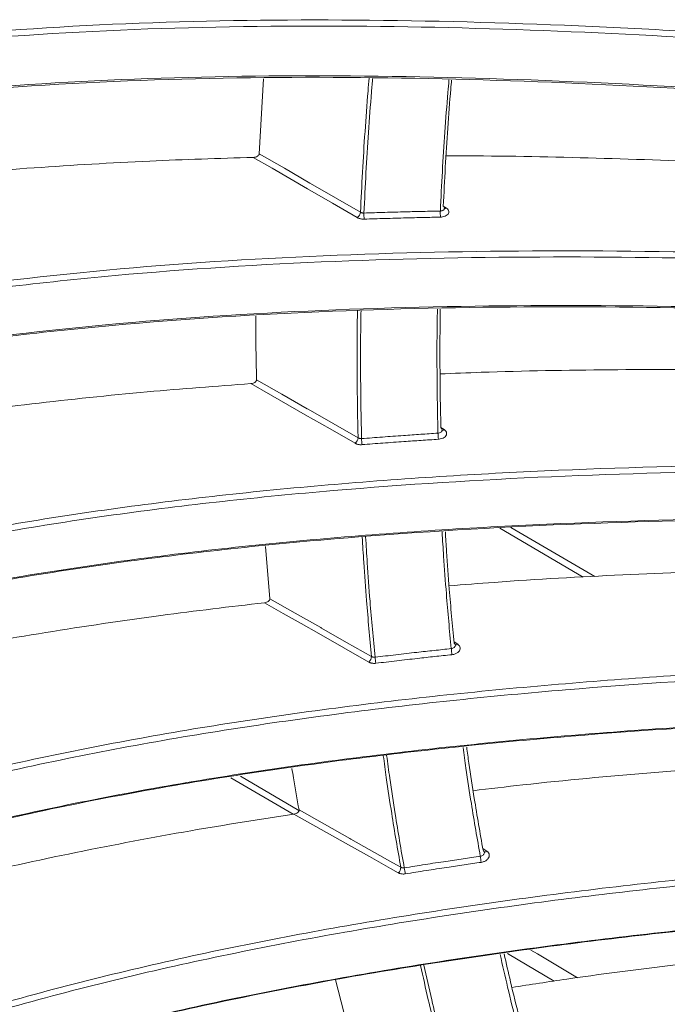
# Model space of a CAD drawing. Header units: millimetres. Extents: x 0 to 1118, y 0 to 864.
# Tile 50 of 256: x 332 to 339, y 137 to 148. Entities that reach past the tile are written whole.
import ezdxf

# ---------------------------------------------------------------- set-up
doc = ezdxf.new("R2010")
doc.units = ezdxf.units.MM

msp = doc.modelspace()

# ---------------------------------------------------------------- linework, layer by layer
at = {"color": 7, "linetype": 'Continuous', "lineweight": 15}
for p, q in [((334.498, 146.884), (334.546, 147.721)), ((334.616, 141.916), (334.566, 142.499)), ((337.009, 139.087), (337.009, 139.087)), ((335.443, 137.301), (335.349, 137.66))]:
    msp.add_line(p, q, dxfattribs=at)
at = {"color": 9, "linetype": 'Continuous', "lineweight": 15}
for p, q in [((336.551, 146.298), (336.586, 146.275)), ((336.524, 143.829), (336.562, 143.804)), ((338.113, 142.157), (337.18, 142.702)), ((337.306, 142.71), (338.24, 142.164)), ((336.671, 141.435), (336.712, 141.408)), ((334.29, 139.934), (334.941, 139.553)), ((334.875, 139.511), (334.18, 139.917)), ((336.991, 139.129), (337.037, 139.099)), ((337.788, 137.648), (337.267, 137.957))]:
    msp.add_line(p, q, dxfattribs=at)
at = {"color": 7, "linetype": 'Continuous', "lineweight": 15, "flags": 128}
for points in [[(334.498, 146.884), (334.78, 146.721), (335.062, 146.557), (335.071, 146.552), (335.349, 146.391), (335.627, 146.23)], [(335.591, 146.171), (335.314, 146.332), (335.036, 146.493), (334.838, 146.607), (334.641, 146.721), (334.431, 146.843)], [(334.468, 144.361), (334.751, 144.199), (335.034, 144.037), (335.044, 144.031), (335.322, 143.871), (335.6, 143.712)], [(335.567, 143.651), (335.289, 143.811), (335.011, 143.97), (334.625, 144.192), (334.405, 144.318)], [(334.616, 141.916), (334.9, 141.754), (335.184, 141.593), (335.194, 141.587), (335.472, 141.429), (335.751, 141.271)], [(335.72, 141.209), (335.442, 141.367), (335.163, 141.526), (334.965, 141.638), (334.766, 141.751), (334.556, 141.871)], [(336.049, 138.856), (335.961, 138.906), (335.726, 139.038), (335.492, 139.17), (335.188, 139.341), (334.884, 139.512)], [(334.942, 139.558), (335.509, 139.238), (335.52, 139.232), (335.989, 138.968), (336.077, 138.918)]]:
    msp.add_lwpolyline(points, dxfattribs=at)
at = {"color": 9, "linetype": 'Continuous', "lineweight": 15, "flags": 128}
msp.add_lwpolyline([(337.529, 137.994), (337.602, 137.951), (338.05, 137.685)], dxfattribs=at)
at = {"color": 7, "linetype": 'Continuous', "lineweight": 15}
for centre, radius, start, end in [((335.545, 146.239), 0.0823, 304.3122, 354.0253), ((336.094, 146.209), 0.429, 178.3209, 187.4266), ((337.064, 146.228), 0.547, 178.3252, 185.4569), ((335.518, 143.717), 0.0822, 306.598, 356.3463), ((336.294, 143.726), 0.655, 181.9619, 187.93), ((337.445, 143.796), 0.954, 181.9174, 186.0098), ((340.973, 141.783), 4.353, 185.5937, 186.4898), ((335.669, 141.272), 0.0813, 308.7196, 358.8532), ((337.247, 141.408), 1.464, 185.6867, 188.3539), ((335.401, 138.783), 1.584, 6.9038, 9.3608), ((335.997, 138.916), 0.0796, 310.6881, 1.5649), ((331.294, 138.104), 4.889, 8.7044, 9.5013)]:
    msp.add_arc(centre, radius, start, end, dxfattribs=at)
at = {"color": 9, "linetype": 'Continuous', "lineweight": 15}
for centre, radius, start, end in [((336.571, 146.299), 0.0281, 256.1616, 302.5713), ((336.544, 143.828), 0.0299, 256.2696, 306.3037), ((336.692, 141.433), 0.0324, 258.9914, 309.473), ((337.013, 139.125), 0.036, 264.4981, 312.0666)]:
    msp.add_arc(centre, radius, start, end, dxfattribs=at)
at = {"color": 7, "linetype": 'Continuous', "lineweight": 15}
for points, knots in [([(327.722, 147.724), (328.197, 147.816), (329.153, 148.001), (330.919, 148.213), (333.01, 148.356), (335.434, 148.393), (337.907, 148.331), (340.382, 148.188), (342.835, 147.982), (346.074, 147.644), (348.489, 147.316), (350.101, 147.096)], [0, 0, 0, 0, 0.069864, 0.140351, 0.246303, 0.353333, 0.462694, 0.572533, 0.679034, 0.785726, 1, 1, 1, 1]), ([(350.091, 147.029), (348.487, 147.248), (346.078, 147.576), (342.842, 147.913), (340.408, 148.118), (337.973, 148.259), (335.532, 148.324), (333.086, 148.292), (330.962, 148.149), (329.172, 147.934), (328.219, 147.75), (327.741, 147.658)], [0, 0, 0, 0, 0.213431, 0.32051, 0.42776, 0.534381, 0.641382, 0.750122, 0.859848, 0.929641, 1, 1, 1, 1]), ([(350.034, 146.457), (348.429, 146.676), (346.018, 147.004), (342.78, 147.342), (340.344, 147.546), (337.905, 147.688), (335.46, 147.752), (333.011, 147.718), (330.9, 147.576), (329.138, 147.364), (328.211, 147.188), (327.746, 147.099)], [0, 0, 0, 0, 0.214236, 0.321724, 0.429384, 0.536503, 0.644005, 0.753264, 0.863516, 0.931501, 1, 1, 1, 1]), ([(327.772, 147.118), (328.232, 147.206), (329.157, 147.382), (330.887, 147.59), (332.956, 147.732), (335.376, 147.77), (337.846, 147.708), (340.318, 147.566), (342.769, 147.36), (346.005, 147.024), (348.419, 146.695), (350.03, 146.475)], [0, 0, 0, 0, 0.067864, 0.13629, 0.242689, 0.350173, 0.460009, 0.570328, 0.677374, 0.784615, 1, 1, 1, 1]), ([(336.643, 147.706), (336.64, 147.673), (336.624, 147.494), (336.601, 147.169), (336.572, 146.732), (336.558, 146.442), (336.551, 146.297)], [0, 0, 0, 0, 0.069626, 0.379108, 0.68953, 1, 1, 1, 1]), ([(334.431, 146.843), (334.44, 146.843), (334.456, 146.845), (334.476, 146.853), (334.489, 146.864), (334.496, 146.874), (334.497, 146.881), (334.498, 146.884)], [0, 0, 0, 0, 0.283096, 0.534258, 0.723662, 0.878107, 1, 1, 1, 1]), ([(341.147, 146.71), (340.721, 146.733), (339.818, 146.782), (338.435, 146.832), (337.339, 146.859), (336.721, 146.86), (336.582, 146.86)], [0, 0, 0, 0, 0.2804, 0.593982, 0.908343, 1, 1, 1, 1]), ([(334.431, 146.843), (334.046, 146.831), (333.228, 146.806), (331.984, 146.729), (331.083, 146.661), (330.616, 146.606), (330.574, 146.601)], [0, 0, 0, 0, 0.297645, 0.630879, 0.966251, 1, 1, 1, 1]), ([(335.627, 146.23), (335.628, 146.23), (335.63, 146.228), (335.635, 146.226), (335.641, 146.224), (335.649, 146.222), (335.657, 146.221), (335.663, 146.221), (335.666, 146.221)], [0, 0, 0, 0, 0.101867, 0.204504, 0.400531, 0.602277, 0.798276, 1, 1, 1, 1]), ([(335.666, 146.221), (335.743, 146.224), (335.899, 146.229), (336.118, 146.235), (336.325, 146.24), (336.454, 146.243), (336.518, 146.244)], [0, 0, 0, 0, 0.273746, 0.547505, 0.773749, 1, 1, 1, 1]), ([(336.586, 146.275), (336.593, 146.27), (336.607, 146.259), (336.615, 146.238), (336.612, 146.218), (336.597, 146.2), (336.573, 146.186), (336.546, 146.178), (336.528, 146.177), (336.52, 146.176)], [0, 0, 0, 0, 0.1499464, 0.2998912, 0.4499699, 0.6001582, 0.7503337, 0.9003803, 1, 1, 1, 1]), ([(336.564, 146.275), (336.564, 146.276), (336.565, 146.281), (336.561, 146.289), (336.554, 146.295), (336.551, 146.297)], [0, 0, 0, 0, 0.125502, 0.563003, 1, 1, 1, 1]), ([(336.565, 146.269), (336.565, 146.269), (336.565, 146.269), (336.565, 146.273), (336.565, 146.275)], [0, 0, 0, 0, 0.331395, 1, 1, 1, 1]), ([(335.591, 146.171), (335.593, 146.17), (335.598, 146.167), (335.607, 146.163), (335.619, 146.159), (335.635, 146.155), (335.652, 146.153), (335.663, 146.153), (335.669, 146.153)], [0, 0, 0, 0, 0.101816, 0.204398, 0.400453, 0.602192, 0.798253, 1, 1, 1, 1]), ([(336.52, 146.176), (336.456, 146.175), (336.327, 146.172), (336.121, 146.167), (335.902, 146.161), (335.747, 146.156), (335.669, 146.153)], [0, 0, 0, 0, 0.226251, 0.452508, 0.726248, 1, 1, 1, 1]), ([(327.776, 144.742), (328.21, 144.849), (329.079, 145.063), (330.751, 145.358), (332.795, 145.607), (335.225, 145.763), (337.705, 145.814), (340.188, 145.777), (342.647, 145.67), (345.893, 145.457), (348.313, 145.214), (349.929, 145.051)], [0, 0, 0, 0, 0.063924, 0.128301, 0.235713, 0.344233, 0.455156, 0.566572, 0.674548, 0.782723, 1, 1, 1, 1]), ([(349.921, 144.984), (348.313, 145.146), (345.9, 145.388), (342.656, 145.601), (340.216, 145.708), (337.775, 145.745), (335.327, 145.699), (332.875, 145.546), (330.795, 145.296), (329.1, 144.997), (328.232, 144.783), (327.797, 144.676)], [0, 0, 0, 0, 0.216388, 0.3249637, 0.4337156, 0.5418131, 0.6503014, 0.760583, 0.8718794, 0.9357316, 1, 1, 1, 1]), ([(327.711, 144.116), (328.154, 144.226), (329.041, 144.447), (330.732, 144.746), (332.784, 144.997), (335.21, 145.153), (337.687, 145.204), (339.423, 145.178), (340.598, 145.142), (342.022, 145.09), (344.289, 144.958), (347.187, 144.722), (348.995, 144.535), (349.9, 144.441)], [0, 0, 0, 0, 0.065245, 0.130982, 0.238011, 0.346147, 0.456679, 0.567704, 0.576717, 0.612768, 0.757024, 0.878445, 1, 1, 1, 1]), ([(349.906, 144.426), (348.298, 144.588), (345.883, 144.831), (342.637, 145.044), (340.195, 145.151), (337.75, 145.189), (335.299, 145.142), (332.843, 144.989), (330.755, 144.739), (329.053, 144.433), (328.168, 144.226), (327.735, 144.111), (327.734, 144.111)], [0, 0, 0, 0, 0.216025, 0.32442, 0.432991, 0.541004, 0.649408, 0.759607, 0.870822, 0.935141, 0.999887, 1, 1, 1, 1]), ([(336.517, 145.149), (336.517, 145.133), (336.514, 144.975), (336.514, 144.815), (336.514, 144.53), (336.515, 144.244), (336.521, 143.963), (336.524, 143.822)], [0, 0, 0, 0, 0.036691, 0.354493, 0.359243, 0.679597, 1, 1, 1, 1]), ([(334.468, 144.361), (334.465, 144.491), (334.46, 144.726), (334.459, 144.963), (334.459, 145.07)], [0, 0, 0, 0, 0.549039, 1, 1, 1, 1]), ([(341.119, 144.458), (340.693, 144.465), (339.79, 144.479), (338.408, 144.475), (337.299, 144.458), (336.668, 144.432), (336.515, 144.426)], [0, 0, 0, 0, 0.278009, 0.588909, 0.900583, 1, 1, 1, 1]), ([(334.405, 144.318), (334.413, 144.319), (334.429, 144.321), (334.448, 144.33), (334.461, 144.341), (334.467, 144.352), (334.468, 144.358), (334.468, 144.361)], [0, 0, 0, 0, 0.283898, 0.533019, 0.721394, 0.875437, 1, 1, 1, 1]), ([(334.405, 144.318), (334.019, 144.289), (333.202, 144.228), (331.958, 144.094), (331.04, 143.98), (330.557, 143.899), (330.498, 143.889)], [0, 0, 0, 0, 0.293795, 0.622716, 0.953747, 1, 1, 1, 1]), ([(336.562, 143.804), (336.569, 143.798), (336.582, 143.787), (336.59, 143.766), (336.587, 143.744), (336.573, 143.724), (336.549, 143.708), (336.522, 143.699), (336.503, 143.697), (336.496, 143.696)], [0, 0, 0, 0, 0.150091, 0.300179, 0.450412, 0.600708, 0.750901, 0.900873, 1, 1, 1, 1]), ([(336.537, 143.799), (336.537, 143.8), (336.538, 143.805), (336.534, 143.813), (336.527, 143.819), (336.524, 143.822)], [0, 0, 0, 0, 0.081988, 0.541279, 1, 1, 1, 1]), ([(336.538, 143.797), (336.538, 143.797), (336.538, 143.797), (336.538, 143.798), (336.538, 143.799)], [0, 0, 0, 0, 0.417489, 1, 1, 1, 1]), ([(335.6, 143.712), (335.601, 143.711), (335.604, 143.71), (335.608, 143.708), (335.615, 143.706), (335.622, 143.704), (335.631, 143.703), (335.636, 143.703), (335.639, 143.703)], [0, 0, 0, 0, 0.102209, 0.205192, 0.401105, 0.602724, 0.798497, 1, 1, 1, 1]), ([(335.639, 143.703), (335.717, 143.709), (335.873, 143.722), (336.092, 143.737), (336.299, 143.752), (336.427, 143.76), (336.491, 143.764)], [0, 0, 0, 0, 0.273956, 0.547925, 0.773959, 1, 1, 1, 1]), ([(336.496, 143.696), (336.432, 143.692), (336.304, 143.684), (336.098, 143.669), (335.878, 143.654), (335.723, 143.642), (335.645, 143.636)], [0, 0, 0, 0, 0.2260406, 0.4520877, 0.7260375, 1, 1, 1, 1]), ([(335.567, 143.651), (335.57, 143.65), (335.574, 143.647), (335.583, 143.643), (335.596, 143.639), (335.612, 143.636), (335.628, 143.635), (335.64, 143.635), (335.645, 143.636)], [0, 0, 0, 0, 0.102099, 0.204971, 0.400886, 0.602475, 0.798396, 1, 1, 1, 1]), ([(327.785, 141.802), (328.213, 141.933), (329.073, 142.195), (330.734, 142.579), (332.772, 142.931), (335.202, 143.2), (337.682, 143.359), (340.165, 143.423), (342.624, 143.411), (345.87, 143.319), (348.29, 143.159), (349.906, 143.052)], [0, 0, 0, 0, 0.063268, 0.126973, 0.234546, 0.343231, 0.454325, 0.565914, 0.674053, 0.782391, 1, 1, 1, 1]), ([(349.9, 142.985), (348.293, 143.091), (345.88, 143.25), (342.636, 143.343), (340.196, 143.355), (337.754, 143.293), (335.307, 143.141), (332.855, 142.874), (330.781, 142.519), (329.096, 142.13), (328.238, 141.868), (327.808, 141.737)], [0, 0, 0, 0, 0.2167142, 0.3254551, 0.4343729, 0.5426332, 0.6512856, 0.7617366, 0.8732055, 0.936402, 1, 1, 1, 1]), ([(349.929, 142.444), (348.321, 142.55), (345.905, 142.71), (342.659, 142.803), (340.217, 142.816), (337.773, 142.754), (335.321, 142.602), (332.865, 142.336), (330.782, 141.98), (329.082, 141.588), (328.212, 141.322), (327.776, 141.189)], [0, 0, 0, 0, 0.216248, 0.324753, 0.433434, 0.541559, 0.650074, 0.760384, 0.871709, 0.935646, 1, 1, 1, 1]), ([(327.797, 141.203), (328.229, 141.336), (329.096, 141.601), (330.764, 141.986), (332.804, 142.337), (335.231, 142.606), (337.707, 142.764), (340.186, 142.828), (342.643, 142.815), (345.887, 142.723), (348.305, 142.563), (349.92, 142.456)], [0, 0, 0, 0, 0.063829, 0.12811, 0.235497, 0.343993, 0.45489, 0.566281, 0.67433, 0.782577, 1, 1, 1, 1]), ([(336.574, 142.663), (336.578, 142.59), (336.591, 142.376), (336.614, 142.063), (336.643, 141.722), (336.662, 141.522), (336.672, 141.421)], [0, 0, 0, 0, 0.1741404, 0.5123603, 0.7561702, 1, 1, 1, 1]), ([(341.258, 142.269), (340.832, 142.26), (339.931, 142.242), (338.551, 142.186), (337.429, 142.125), (336.783, 142.073), (336.615, 142.06)], [0, 0, 0, 0, 0.275217, 0.582961, 0.891462, 1, 1, 1, 1]), ([(334.556, 141.871), (334.564, 141.872), (334.58, 141.875), (334.598, 141.885), (334.61, 141.895), (334.616, 141.906), (334.616, 141.913), (334.616, 141.916)], [0, 0, 0, 0, 0.284484, 0.531747, 0.719037, 0.8725, 1, 1, 1, 1]), ([(334.556, 141.871), (334.171, 141.826), (333.354, 141.73), (332.113, 141.542), (331.176, 141.383), (330.675, 141.275), (330.596, 141.258)], [0, 0, 0, 0, 0.289363, 0.613291, 0.93928, 1, 1, 1, 1]), ([(335.79, 141.263), (335.867, 141.272), (336.023, 141.291), (336.242, 141.316), (336.448, 141.338), (336.576, 141.352), (336.64, 141.359)], [0, 0, 0, 0, 0.274197, 0.548406, 0.7742, 1, 1, 1, 1]), ([(336.712, 141.408), (336.719, 141.402), (336.733, 141.391), (336.741, 141.369), (336.738, 141.346), (336.724, 141.324), (336.7, 141.306), (336.673, 141.295), (336.655, 141.292), (336.647, 141.291)], [0, 0, 0, 0, 0.150184, 0.300365, 0.45069, 0.601011, 0.75112, 0.900904, 1, 1, 1, 1]), ([(336.686, 141.399), (336.686, 141.399), (336.686, 141.404), (336.682, 141.412), (336.676, 141.418), (336.672, 141.421)], [0, 0, 0, 0, 0.039554, 0.520075, 1, 1, 1, 1]), ([(336.686, 141.399), (336.686, 141.399), (336.686, 141.399), (336.686, 141.399), (336.686, 141.399)], [0, 0, 0, 0, 0.5444087, 1, 1, 1, 1]), ([(335.751, 141.271), (335.752, 141.27), (335.754, 141.269), (335.759, 141.267), (335.765, 141.264), (335.773, 141.263), (335.781, 141.262), (335.787, 141.263), (335.79, 141.263)], [0, 0, 0, 0, 0.101925, 0.204611, 0.400735, 0.60256, 0.798408, 1, 1, 1, 1]), ([(336.647, 141.291), (336.583, 141.284), (336.455, 141.271), (336.25, 141.248), (336.031, 141.223), (335.876, 141.205), (335.798, 141.195)], [0, 0, 0, 0, 0.2258, 0.451606, 0.725797, 1, 1, 1, 1]), ([(327.746, 138.877), (328.208, 139.049), (329.134, 139.392), (330.868, 139.885), (332.941, 140.342), (335.365, 140.718), (337.838, 140.978), (340.314, 141.138), (342.767, 141.217), (346.005, 141.24), (348.421, 141.161), (350.033, 141.109)], [0, 0, 0, 0, 0.0679516, 0.1364657, 0.24289, 0.3504002, 0.460263, 0.5706087, 0.6775855, 0.7847559, 1, 1, 1, 1]), ([(350.03, 141.041), (348.426, 141.094), (346.017, 141.172), (342.781, 141.149), (340.347, 141.071), (337.912, 140.915), (335.471, 140.662), (333.025, 140.289), (330.918, 139.828), (329.16, 139.328), (328.236, 138.985), (327.772, 138.813)], [0, 0, 0, 0, 0.214385, 0.321948, 0.429682, 0.53678, 0.644261, 0.753497, 0.863727, 0.931607, 1, 1, 1, 1]), ([(335.72, 141.209), (335.722, 141.208), (335.727, 141.205), (335.736, 141.201), (335.748, 141.198), (335.764, 141.195), (335.781, 141.194), (335.792, 141.195), (335.798, 141.195)], [0, 0, 0, 0, 0.101748, 0.204257, 0.400349, 0.602113, 0.798213, 1, 1, 1, 1]), ([(350.101, 140.521), (348.496, 140.573), (346.086, 140.651), (342.847, 140.63), (340.412, 140.552), (337.973, 140.397), (335.528, 140.146), (333.079, 139.774), (330.951, 139.309), (329.157, 138.8), (328.202, 138.443), (327.722, 138.263)], [0, 0, 0, 0, 0.213289, 0.320297, 0.427475, 0.534121, 0.641146, 0.749912, 0.859663, 0.929548, 1, 1, 1, 1]), ([(327.741, 138.276), (328.215, 138.454), (329.168, 138.81), (330.93, 139.311), (333.016, 139.769), (335.437, 140.143), (337.906, 140.401), (340.378, 140.56), (342.829, 140.638), (346.065, 140.66), (348.479, 140.582), (350.09, 140.529)], [0, 0, 0, 0, 0.069758, 0.140137, 0.246069, 0.353077, 0.462417, 0.572235, 0.678809, 0.785576, 1, 1, 1, 1]), ([(336.812, 140.26), (336.82, 140.2), (336.846, 140.008), (336.891, 139.72), (336.944, 139.396), (336.978, 139.204), (336.995, 139.108)], [0, 0, 0, 0, 0.15385, 0.495293, 0.747636, 1, 1, 1, 1]), ([(341.563, 140.154), (341.139, 140.131), (340.241, 140.082), (338.865, 139.976), (337.729, 139.874), (337.068, 139.795), (336.883, 139.773)], [0, 0, 0, 0, 0.272125, 0.576354, 0.881309, 1, 1, 1, 1]), ([(334.942, 139.558), (334.92, 139.677), (334.893, 139.832), (334.868, 139.987), (334.863, 140.022)], [0, 0, 0, 0, 0.774276, 1, 1, 1, 1]), ([(334.884, 139.512), (334.5, 139.452), (333.686, 139.325), (332.447, 139.086), (331.491, 138.882), (330.969, 138.745), (330.868, 138.719)], [0, 0, 0, 0, 0.284503, 0.602934, 0.923352, 1, 1, 1, 1]), ([(334.884, 139.512), (334.892, 139.514), (334.908, 139.518), (334.926, 139.527), (334.937, 139.538), (334.942, 139.549), (334.942, 139.555), (334.942, 139.558)], [0, 0, 0, 0, 0.284859, 0.530445, 0.716604, 0.869319, 1, 1, 1, 1]), ([(327.666, 135.935), (328.196, 136.172), (329.262, 136.649), (331.152, 137.285), (333.302, 137.855), (335.713, 138.328), (338.172, 138.682), (340.635, 138.932), (343.075, 139.097), (346.299, 139.23), (348.704, 139.231), (350.31, 139.231)], [0, 0, 0, 0, 0.077659, 0.15623, 0.26026, 0.365325, 0.472626, 0.580385, 0.684941, 0.789679, 1, 1, 1, 1]), ([(350.309, 139.164), (348.711, 139.163), (346.313, 139.163), (343.091, 139.03), (340.669, 138.867), (338.246, 138.622), (335.818, 138.277), (333.386, 137.805), (331.206, 137.23), (329.294, 136.588), (328.23, 136.112), (327.696, 135.872)], [0, 0, 0, 0, 0.2095344, 0.3146439, 0.4199153, 0.5245916, 0.6296314, 0.7363396, 0.8439925, 0.9215864, 1, 1, 1, 1]), ([(337.037, 139.099), (337.044, 139.093), (337.058, 139.081), (337.066, 139.058), (337.063, 139.034), (337.05, 139.01), (337.026, 138.991), (336.999, 138.978), (336.981, 138.975), (336.974, 138.973)], [0, 0, 0, 0, 0.150229, 0.300455, 0.450815, 0.60108, 0.751004, 0.900494, 1, 1, 1, 1]), ([(337.008, 139.087), (337.007, 139.09), (337.005, 139.098), (336.999, 139.104), (336.995, 139.108)], [0, 0, 0, 0, 0.470763, 1, 1, 1, 1]), ([(336.116, 138.911), (336.193, 138.924), (336.348, 138.949), (336.567, 138.982), (336.773, 139.013), (336.9, 139.031), (336.964, 139.041)], [0, 0, 0, 0, 0.274466, 0.548944, 0.774469, 1, 1, 1, 1]), ([(336.974, 138.973), (336.91, 138.964), (336.782, 138.946), (336.578, 138.915), (336.359, 138.881), (336.204, 138.857), (336.127, 138.844)], [0, 0, 0, 0, 0.225531, 0.451069, 0.725528, 1, 1, 1, 1]), ([(336.049, 138.856), (336.052, 138.855), (336.056, 138.852), (336.065, 138.849), (336.077, 138.845), (336.093, 138.843), (336.11, 138.842), (336.121, 138.844), (336.127, 138.844)], [0, 0, 0, 0, 0.100777, 0.202289, 0.398868, 0.601123, 0.79771, 1, 1, 1, 1]), ([(336.077, 138.918), (336.078, 138.918), (336.08, 138.917), (336.085, 138.914), (336.091, 138.912), (336.099, 138.911), (336.108, 138.911), (336.113, 138.911), (336.116, 138.911)], [0, 0, 0, 0, 0.101028, 0.202788, 0.399444, 0.601799, 0.798016, 1, 1, 1, 1]), ([(350.422, 138.666), (348.823, 138.666), (346.423, 138.665), (343.2, 138.533), (340.776, 138.371), (338.35, 138.128), (335.918, 137.784), (333.481, 137.315), (331.27, 136.734), (329.3, 136.073), (328.187, 135.569), (327.628, 135.315)], [0, 0, 0, 0, 0.20788, 0.312153, 0.416584, 0.520527, 0.624828, 0.730774, 0.837651, 0.918355, 1, 1, 1, 1]), ([(327.646, 135.326), (328.197, 135.576), (329.306, 136.08), (331.245, 136.731), (333.419, 137.305), (335.827, 137.775), (338.283, 138.127), (340.741, 138.375), (343.18, 138.538), (346.401, 138.67), (348.804, 138.671), (350.409, 138.671)], [0, 0, 0, 0, 0.080534, 0.162117, 0.265386, 0.369677, 0.476171, 0.583115, 0.686995, 0.791055, 1, 1, 1, 1]), ([(342.033, 138.125), (341.611, 138.087), (340.717, 138.008), (339.349, 137.857), (338.198, 137.713), (337.521, 137.608), (337.317, 137.577)], [0, 0, 0, 0, 0.268711, 0.569042, 0.87006, 1, 1, 1, 1]), ([(337.23, 137.951), (337.253, 137.847), (337.307, 137.609), (337.395, 137.256), (337.46, 137.008), (337.491, 136.892)], [0, 0, 0, 0, 0.290896, 0.668366, 1, 1, 1, 1]), ([(327.555, 132.937), (328.183, 133.276), (329.453, 133.961), (331.582, 134.786), (333.849, 135.482), (336.241, 136.044), (338.68, 136.484), (341.122, 136.817), (343.545, 137.062), (346.746, 137.3), (349.136, 137.377), (350.732, 137.429)], [0, 0, 0, 0, 0.091667, 0.185036, 0.285575, 0.387075, 0.490645, 0.594638, 0.695664, 0.796856, 1, 1, 1, 1])]:
    msp.add_open_spline(points, degree=3, knots=knots, dxfattribs=at)
at = {"color": 9, "linetype": 'Continuous', "lineweight": 15}
for points, knots in [([(335.627, 146.23), (335.634, 146.38), (335.648, 146.679), (335.677, 147.13), (335.702, 147.48), (335.72, 147.68), (335.724, 147.729)], [0, 0, 0, 0, 0.30119, 0.602427, 0.903261, 1, 1, 1, 1]), ([(335.764, 147.728), (335.759, 147.677), (335.741, 147.474), (335.716, 147.121), (335.687, 146.67), (335.673, 146.371), (335.666, 146.221)], [0, 0, 0, 0, 0.10102, 0.400774, 0.700364, 1, 1, 1, 1]), ([(336.518, 146.244), (336.525, 146.391), (336.539, 146.684), (336.568, 147.125), (336.593, 147.466), (336.61, 147.661), (336.614, 147.707)], [0, 0, 0, 0, 0.3021537, 0.6043537, 0.9060642, 1, 1, 1, 1]), ([(336.518, 146.244), (336.522, 146.245), (336.531, 146.245), (336.545, 146.25), (336.556, 146.257), (336.563, 146.266), (336.564, 146.272), (336.564, 146.275)], [0, 0, 0, 0, 0.151315, 0.379426, 0.608012, 0.836821, 1, 1, 1, 1]), ([(335.6, 143.712), (335.6, 143.718), (335.597, 143.866), (335.591, 144.157), (335.589, 144.59), (335.59, 144.915), (335.593, 145.097), (335.594, 145.131)], [0, 0, 0, 0, 0.012753, 0.316036, 0.619363, 0.928803, 1, 1, 1, 1]), ([(335.633, 145.131), (335.632, 145.092), (335.629, 144.907), (335.628, 144.577), (335.63, 144.14), (335.636, 143.849), (335.639, 143.703)], [0, 0, 0, 0, 0.082836, 0.384073, 0.692013, 1, 1, 1, 1]), ([(336.491, 143.764), (336.491, 143.769), (336.488, 143.914), (336.482, 144.199), (336.48, 144.624), (336.481, 144.94), (336.485, 145.117), (336.485, 145.149)], [0, 0, 0, 0, 0.010767, 0.316008, 0.621295, 0.931703, 1, 1, 1, 1]), ([(336.491, 143.764), (336.495, 143.764), (336.504, 143.765), (336.518, 143.771), (336.53, 143.779), (336.537, 143.789), (336.537, 143.796), (336.537, 143.799)], [0, 0, 0, 0, 0.146916, 0.369383, 0.592532, 0.81617, 1, 1, 1, 1]), ([(335.751, 141.271), (335.741, 141.374), (335.721, 141.582), (335.691, 141.933), (335.666, 142.273), (335.652, 142.511), (335.647, 142.604)], [0, 0, 0, 0, 0.235443, 0.470905, 0.791448, 1, 1, 1, 1]), ([(335.685, 142.607), (335.691, 142.51), (335.704, 142.27), (335.73, 141.926), (335.759, 141.575), (335.78, 141.367), (335.79, 141.263)], [0, 0, 0, 0, 0.2134618, 0.5315067, 0.7657434, 1, 1, 1, 1]), ([(336.64, 141.359), (336.63, 141.461), (336.611, 141.664), (336.582, 142.008), (336.557, 142.34), (336.543, 142.571), (336.538, 142.661)], [0, 0, 0, 0, 0.2362374, 0.4724945, 0.7956583, 1, 1, 1, 1]), ([(336.64, 141.359), (336.644, 141.359), (336.653, 141.361), (336.667, 141.367), (336.678, 141.376), (336.685, 141.387), (336.686, 141.395), (336.686, 141.399)], [0, 0, 0, 0, 0.1437433, 0.3611785, 0.5795, 0.7986072, 1, 1, 1, 1]), ([(336.077, 138.918), (336.059, 139.018), (336.024, 139.217), (335.97, 139.551), (335.922, 139.865), (335.893, 140.081), (335.882, 140.163)], [0, 0, 0, 0, 0.242638, 0.485297, 0.805806, 1, 1, 1, 1]), ([(335.919, 140.167), (335.93, 140.082), (335.96, 139.863), (336.009, 139.545), (336.063, 139.211), (336.098, 139.011), (336.116, 138.911)], [0, 0, 0, 0, 0.19958, 0.517225, 0.758602, 1, 1, 1, 1]), ([(336.964, 139.041), (336.947, 139.138), (336.912, 139.333), (336.858, 139.661), (336.811, 139.968), (336.782, 140.178), (336.772, 140.256)], [0, 0, 0, 0, 0.243432, 0.486885, 0.811309, 1, 1, 1, 1]), ([(336.964, 139.041), (336.968, 139.041), (336.977, 139.043), (336.99, 139.049), (337.002, 139.06), (337.008, 139.072), (337.01, 139.082), (337.009, 139.086), (337.008, 139.087)], [0, 0, 0, 0, 0.1383959, 0.346424, 0.5555142, 0.7656921, 0.9764971, 1, 1, 1, 1]), ([(337.461, 136.82), (337.43, 136.94), (337.363, 137.191), (337.271, 137.566), (337.213, 137.823), (337.185, 137.945)], [0, 0, 0, 0, 0.321264, 0.677732, 1, 1, 1, 1]), ([(336.578, 136.667), (336.564, 136.719), (336.496, 136.975), (336.401, 137.359), (336.325, 137.694), (336.297, 137.822)], [0, 0, 0, 0, 0.138524, 0.672534, 1, 1, 1, 1]), ([(336.333, 137.827), (336.362, 137.697), (336.438, 137.358), (336.535, 136.971), (336.603, 136.714), (336.617, 136.66)], [0, 0, 0, 0, 0.331946, 0.860451, 1, 1, 1, 1])]:
    msp.add_open_spline(points, degree=3, knots=knots, dxfattribs=at)

doc.saveas('drawing.dxf')
